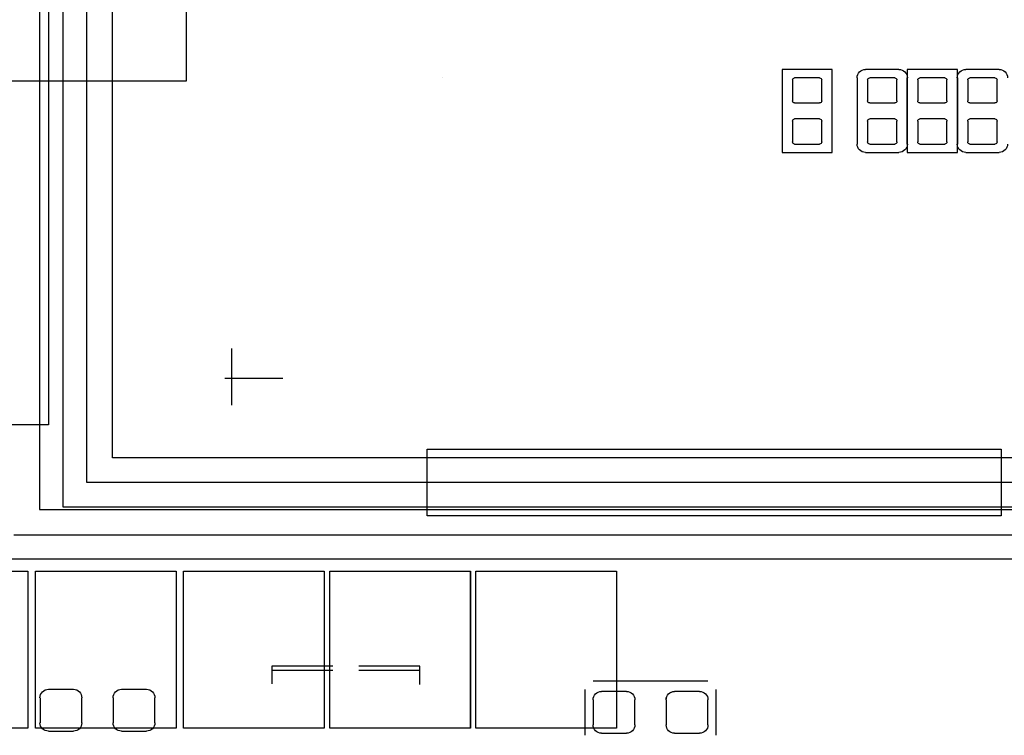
# Model space of a CAD drawing. Header units: inches. Extents: x -2.12 to 5.58, y -1.38 to 1.5.
# Tile 7 of 32: x -0.97 to -0.5, y -1.05 to -0.71. Entities that reach past the tile are written whole.
import ezdxf

# ---------------------------------------------------------------- set-up
doc = ezdxf.new("R2010")
doc.units = ezdxf.units.IN
doc.header["$MEASUREMENT"] = 0
for name, color, linetype in [('INTF_BLUE', 7, 'Continuous'), ('INTF_GREEN_1', 7, 'Continuous'), ('INTF_GREEN_3', 7, 'Continuous'), ('INTF_MAGENTA', 7, 'Continuous'), ('INTF_RED_1', 7, 'Continuous'), ('INTF_RED_3', 7, 'Continuous'), ('INTF_YELLOW_1', 7, 'Continuous'), ('INTF_YELLOW_2', 7, 'Continuous'), ('WHITE', 7, 'Continuous')]:
    doc.layers.add(name, color=color, linetype=linetype)

# ---------------------------------------------------------------- blocks, each defined once
blk = doc.blocks.new('98EA8F97E5111EFD411692EF2072D30E0DE05EA6$$$C906BBC760572095F726B39B13C9EDE80CDE5667')
at = {"color": 178}
blk.add_line((-19.5, -18.7, -1.6), (-19.5, -18.7, -1.8), dxfattribs=at)
blk = doc.blocks.new('S70CR100_SOC_SKT')
at = {"color": 0}
blk.add_blockref('98EA8F97E5111EFD411692EF2072D30E0DE05EA6$$$C906BBC760572095F726B39B13C9EDE80CDE5667', (0, 0), dxfattribs=at)
blk = doc.blocks.new('DDD71C7C7C9CF9294EF7B95702A5EAB48181DBE0$$$B8A4396250C5687B1D31E70758B30729E1AC4426')
at = {"layer": 'INTF_MAGENTA', "color": 6}
for p, q in [((-210.49, -107.751), (-210.083, -107.751)), ((-209.982, -107.751), (-209.372, -107.751)), ((-209.982, -108.759), (-209.982, -107.751)), ((-209.372, -107.751), (-209.372, -108.759)), ((-209.271, -107.751), (-208.864, -107.751)), ((-208.458, -107.751), (-207.848, -107.751)), ((-208.458, -108.759), (-208.458, -107.751)), ((-207.848, -107.751), (-207.848, -108.759)), ((-209.982, -107.852), (-209.982, -108.657)), ((-209.372, -108.657), (-209.372, -107.852)), ((-208.763, -107.852), (-208.763, -108.657)), ((-210.083, -108.759), (-210.49, -108.759)), ((-209.372, -108.759), (-209.982, -108.759)), ((-208.864, -108.759), (-209.271, -108.759)), ((-207.848, -108.759), (-208.458, -108.759)), ((-203.441, -115.23), (-203.441, -115.06)), ((-203.441, -115.06), (-202.698, -115.06)), ((-202.381, -115.06), (-201.638, -115.06)), ((-201.638, -115.06), (-201.638, -115.225)), ((-206.946, -115.189), (-205.549, -115.189)), ((-207.048, -115.849), (-207.048, -115.291)), ((-205.448, -115.291), (-205.448, -115.849))]:
    blk.add_line(p, q, dxfattribs=at)
for centre, start, end in [((-210.49, -107.852), 90, 180), ((-210.083, -107.852), 360, 90), ((-209.271, -107.852), 90, 180), ((-208.864, -107.852), 360, 90), ((-210.49, -108.657), 180, 270), ((-210.083, -108.657), 270, 0), ((-209.271, -108.657), 180, 270), ((-208.864, -108.657), 270, 0)]:
    blk.add_arc(centre, 0.102, start, end, dxfattribs=at)
at = {"layer": 'INTF_RED_1', "color": 1}
blk.add_line((-198.501, -113.411), (-244.602, -113.411), dxfattribs=at)
at = {"layer": 'WHITE', "color": 7}
for p, q in [((-210.464, -108.132), (-210.464, -107.878)), ((-210.439, -107.852), (-210.134, -107.852)), ((-210.109, -107.878), (-210.109, -108.132)), ((-209.855, -108.132), (-209.855, -107.878)), ((-209.829, -107.852), (-209.525, -107.852)), ((-209.499, -107.878), (-209.499, -108.132)), ((-209.245, -108.132), (-209.245, -107.878)), ((-209.22, -107.852), (-208.915, -107.852)), ((-208.89, -107.878), (-208.89, -108.132)), ((-208.331, -108.132), (-208.331, -107.878)), ((-208.305, -107.852), (-208.001, -107.852)), ((-207.975, -107.878), (-207.975, -108.132)), ((-210.134, -108.157), (-210.439, -108.157)), ((-209.525, -108.157), (-209.829, -108.157)), ((-208.915, -108.157), (-209.22, -108.157)), ((-208.001, -108.157), (-208.305, -108.157)), ((-210.464, -108.632), (-210.464, -108.378)), ((-210.439, -108.352), (-210.134, -108.352)), ((-210.109, -108.378), (-210.109, -108.632)), ((-209.855, -108.632), (-209.855, -108.378)), ((-209.829, -108.352), (-209.525, -108.352)), ((-209.499, -108.378), (-209.499, -108.632)), ((-209.245, -108.632), (-209.245, -108.378)), ((-209.22, -108.352), (-208.915, -108.352)), ((-208.89, -108.378), (-208.89, -108.632)), ((-208.331, -108.632), (-208.331, -108.378)), ((-208.305, -108.352), (-208.001, -108.352)), ((-207.975, -108.378), (-207.975, -108.632)), ((-210.134, -108.657), (-210.439, -108.657)), ((-209.525, -108.657), (-209.829, -108.657)), ((-208.915, -108.657), (-209.22, -108.657)), ((-208.001, -108.657), (-208.305, -108.657)), ((-206.845, -115.316), (-206.54, -115.316)), ((-205.956, -115.316), (-205.651, -115.316)), ((-200.114, -115.291), (-199.809, -115.291)), ((-199.225, -115.291), (-198.92, -115.291)), ((-206.946, -115.722), (-206.946, -115.418)), ((-206.439, -115.418), (-206.439, -115.722)), ((-206.058, -115.722), (-206.058, -115.418)), ((-205.549, -115.418), (-205.549, -115.722)), ((-200.215, -115.697), (-200.215, -115.392)), ((-199.708, -115.392), (-199.708, -115.697)), ((-199.327, -115.697), (-199.327, -115.392)), ((-198.819, -115.392), (-198.819, -115.697)), ((-206.54, -115.824), (-206.845, -115.824)), ((-205.651, -115.824), (-205.956, -115.824)), ((-199.809, -115.799), (-200.114, -115.799)), ((-198.92, -115.799), (-199.225, -115.799))]:
    blk.add_line(p, q, dxfattribs=at)
for centre, radius, start, end in [((-210.439, -107.878), 0.0254, 90, 180), ((-210.134, -107.878), 0.0254, 360, 90), ((-209.829, -107.878), 0.0254, 90, 180), ((-209.525, -107.878), 0.0254, 360, 90), ((-209.22, -107.878), 0.0254, 90, 180), ((-208.915, -107.878), 0.0254, 360, 90), ((-208.305, -107.878), 0.0254, 90, 180), ((-208.001, -107.878), 0.0254, 360, 90), ((-210.439, -108.132), 0.0254, 180, 270), ((-210.134, -108.132), 0.0254, 270, 0), ((-209.829, -108.132), 0.0254, 180, 270), ((-209.525, -108.132), 0.0254, 270, 0), ((-209.22, -108.132), 0.0254, 180, 270), ((-208.915, -108.132), 0.0254, 270, 0), ((-208.305, -108.132), 0.0254, 180, 270), ((-208.001, -108.132), 0.0254, 270, 0), ((-210.439, -108.378), 0.0254, 90, 180), ((-210.134, -108.378), 0.0254, 360, 90), ((-209.829, -108.378), 0.0254, 90, 180), ((-209.525, -108.378), 0.0254, 360, 90), ((-209.22, -108.378), 0.0254, 90, 180), ((-208.915, -108.378), 0.0254, 360, 90), ((-208.305, -108.378), 0.0254, 90, 180), ((-208.001, -108.378), 0.0254, 360, 90), ((-210.439, -108.632), 0.0254, 180, 270), ((-210.134, -108.632), 0.0254, 270, 0), ((-209.829, -108.632), 0.0254, 180, 270), ((-209.525, -108.632), 0.0254, 270, 0), ((-209.22, -108.632), 0.0254, 180, 270), ((-208.915, -108.632), 0.0254, 270, 0), ((-208.305, -108.632), 0.0254, 180, 270), ((-208.001, -108.632), 0.0254, 270, 0), ((-206.845, -115.418), 0.102, 90, 180), ((-206.54, -115.418), 0.102, 360, 90), ((-205.956, -115.418), 0.102, 90, 180), ((-205.651, -115.418), 0.102, 360, 90), ((-200.114, -115.392), 0.102, 90, 180), ((-199.809, -115.392), 0.102, 360, 90), ((-199.225, -115.392), 0.102, 90, 180), ((-198.92, -115.392), 0.102, 360, 90), ((-206.845, -115.722), 0.102, 180, 270), ((-206.54, -115.722), 0.102, 270, 0), ((-205.956, -115.722), 0.102, 180, 270), ((-205.651, -115.722), 0.102, 270, 0), ((-200.114, -115.697), 0.102, 180, 270), ((-199.809, -115.697), 0.102, 270, 0), ((-199.225, -115.697), 0.102, 180, 270), ((-198.92, -115.697), 0.102, 270, 0)]:
    blk.add_arc(centre, radius, start, end, dxfattribs=at)
blk = doc.blocks.new('S70CR100-TOP')
at = {"color": 0}
blk.add_blockref('DDD71C7C7C9CF9294EF7B95702A5EAB48181DBE0$$$B8A4396250C5687B1D31E70758B30729E1AC4426', (0, 0), dxfattribs=at)
blk = doc.blocks.new('3873F21D59116B9BB77B534D235B23D2048C078A$$$B8A4396250C5687B1D31E70758B30729E1AC4426')
at = {"layer": 'INTF_BLUE', "color": 5}
for p, q in [((-200.6016, -107.8865), (-200.6016, -100.9853)), ((-175.6004, -107.8865), (-200.6016, -107.8865)), ((-201.1505, -111.1435), (-201.1505, -111.832)), ((-201.0693, -111.5054), (-201.7714, -111.5054)), ((-204.1223, -113.8525), (-205.8337, -113.8525)), ((-205.8337, -113.8525), (-205.8337, -115.7635)), ((-204.1223, -115.7635), (-204.1223, -113.8525)), ((-202.3443, -113.8525), (-204.0557, -113.8525)), ((-204.0557, -113.8525), (-204.0557, -115.7635)), ((-202.3443, -115.7635), (-202.3443, -113.8525)), ((-200.5663, -113.8525), (-202.2777, -113.8525)), ((-202.2777, -113.8525), (-202.2777, -115.7635)), ((-200.5663, -115.7635), (-200.5663, -113.8525)), ((-198.7629, -113.8525), (-200.4743, -113.8525)), ((-200.4743, -113.8525), (-200.4743, -115.7635)), ((-198.7629, -115.7635), (-198.7629, -113.8525)), ((-198.6709, -113.8525), (-198.6709, -115.7635)), ((-196.9595, -113.8525), (-198.6709, -113.8525)), ((-205.8337, -115.7635), (-204.1223, -115.7635)), ((-204.0557, -115.7635), (-202.3443, -115.7635)), ((-202.2777, -115.7635), (-200.5663, -115.7635)), ((-200.4743, -115.7635), (-198.7629, -115.7635)), ((-198.6709, -115.7635), (-196.9595, -115.7635))]:
    blk.add_line(p, q, dxfattribs=at)
at = {"layer": 'INTF_RED_3', "color": 1}
for p, q in [((-199.39, -112.776), (-199.39, -78.486)), ((-245.237, -112.776), (-199.39, -112.776))]:
    blk.add_line(p, q, dxfattribs=at)
blk = doc.blocks.new('S70CR100-BOT')
at = {"color": 0}
blk.add_blockref('3873F21D59116B9BB77B534D235B23D2048C078A$$$B8A4396250C5687B1D31E70758B30729E1AC4426', (0, 0), dxfattribs=at)
blk = doc.blocks.new('31673240982F5778DC3FB12357F58391CCFCB263$$$B8A4396250C5687B1D31E70758B30729E1AC4426')
at = {"layer": 'INTF_GREEN_1', "color": 3}
for p, q in [((-199.1018, -113.0747), (-199.1018, -78.1847)), ((-199.7018, -112.4747), (-199.7018, -78.7847)), ((-201.1505, -111.1435), (-201.1505, -111.832)), ((-201.0693, -111.5054), (-201.7714, -111.5054)), ((-203.5293, -112.3683), (-210.5143, -112.3683)), ((-210.5143, -112.3683), (-210.5143, -113.1811)), ((-203.5293, -113.1811), (-203.5293, -112.3683)), ((-244.9488, -112.4747), (-199.7018, -112.4747)), ((-245.5488, -113.0747), (-199.1018, -113.0747)), ((-210.5143, -113.1811), (-203.5293, -113.1811)), ((-204.1223, -113.8525), (-205.8337, -113.8525)), ((-205.8337, -113.8525), (-205.8337, -115.7635)), ((-204.1223, -115.7635), (-204.1223, -113.8525)), ((-202.3443, -113.8525), (-204.0557, -113.8525)), ((-204.0557, -113.8525), (-204.0557, -115.7635)), ((-202.3443, -115.7635), (-202.3443, -113.8525)), ((-200.5663, -113.8525), (-202.2777, -113.8525)), ((-202.2777, -113.8525), (-202.2777, -115.7635)), ((-200.5663, -115.7635), (-200.5663, -113.8525)), ((-198.7629, -113.8525), (-200.4743, -113.8525)), ((-200.4743, -113.8525), (-200.4743, -115.7635)), ((-198.7629, -115.7635), (-198.7629, -113.8525)), ((-198.6709, -113.8525), (-198.6709, -115.7635)), ((-196.9595, -113.8525), (-198.6709, -113.8525)), ((-205.8337, -115.7635), (-204.1223, -115.7635)), ((-204.0557, -115.7635), (-202.3443, -115.7635)), ((-202.2777, -115.7635), (-200.5663, -115.7635)), ((-200.4743, -115.7635), (-198.7629, -115.7635)), ((-198.6709, -115.7635), (-196.9595, -115.7635))]:
    blk.add_line(p, q, dxfattribs=at)
at = {"layer": 'INTF_YELLOW_2', "color": 2}
for p, q in [((-201.1505, -111.1435), (-201.1505, -111.832)), ((-201.0693, -111.5054), (-201.7714, -111.5054)), ((-204.1223, -113.8525), (-205.8337, -113.8525)), ((-205.8337, -113.8525), (-205.8337, -115.7635)), ((-204.1223, -115.7635), (-204.1223, -113.8525)), ((-202.3443, -113.8525), (-204.0557, -113.8525)), ((-204.0557, -113.8525), (-204.0557, -115.7635)), ((-202.3443, -115.7635), (-202.3443, -113.8525)), ((-200.5663, -113.8525), (-202.2777, -113.8525)), ((-202.2777, -113.8525), (-202.2777, -115.7635)), ((-200.5663, -115.7635), (-200.5663, -113.8525)), ((-198.7629, -113.8525), (-200.4743, -113.8525)), ((-200.4743, -113.8525), (-200.4743, -115.7635)), ((-198.7629, -115.7635), (-198.7629, -113.8525)), ((-198.6709, -113.8525), (-198.6709, -115.7635)), ((-196.9595, -113.8525), (-198.6709, -113.8525)), ((-205.8337, -115.7635), (-204.1223, -115.7635)), ((-204.0557, -115.7635), (-202.3443, -115.7635)), ((-202.2777, -115.7635), (-200.5663, -115.7635)), ((-200.4743, -115.7635), (-198.7629, -115.7635)), ((-198.6709, -115.7635), (-196.9595, -115.7635))]:
    blk.add_line(p, q, dxfattribs=at)
blk = doc.blocks.new('S70CR110-BOT')
at = {"color": 0}
blk.add_blockref('31673240982F5778DC3FB12357F58391CCFCB263$$$B8A4396250C5687B1D31E70758B30729E1AC4426', (0, 0), dxfattribs=at)
blk = doc.blocks.new('FE1B2A364973CD4E62792E9A41617DEF1B491828$$$B8A4396250C5687B1D31E70758B30729E1AC4426')
at = {"layer": 'INTF_GREEN_3', "color": 3}
for p, q in [((-210.464, -108.132), (-210.464, -107.878)), ((-210.439, -107.852), (-210.134, -107.852)), ((-210.109, -107.878), (-210.109, -108.132)), ((-209.855, -108.132), (-209.855, -107.878)), ((-209.829, -107.852), (-209.525, -107.852)), ((-209.499, -107.878), (-209.499, -108.132)), ((-209.245, -108.132), (-209.245, -107.878)), ((-209.22, -107.852), (-208.915, -107.852)), ((-208.89, -107.878), (-208.89, -108.132)), ((-208.331, -108.132), (-208.331, -107.878)), ((-208.305, -107.852), (-208.001, -107.852)), ((-207.975, -107.878), (-207.975, -108.132)), ((-210.134, -108.157), (-210.439, -108.157)), ((-209.525, -108.157), (-209.829, -108.157)), ((-208.915, -108.157), (-209.22, -108.157)), ((-208.001, -108.157), (-208.305, -108.157)), ((-210.464, -108.632), (-210.464, -108.378)), ((-210.439, -108.352), (-210.134, -108.352)), ((-210.109, -108.378), (-210.109, -108.632)), ((-209.855, -108.632), (-209.855, -108.378)), ((-209.829, -108.352), (-209.525, -108.352)), ((-209.499, -108.378), (-209.499, -108.632)), ((-209.245, -108.632), (-209.245, -108.378)), ((-209.22, -108.352), (-208.915, -108.352)), ((-208.89, -108.378), (-208.89, -108.632)), ((-208.331, -108.632), (-208.331, -108.378)), ((-208.305, -108.352), (-208.001, -108.352)), ((-207.975, -108.378), (-207.975, -108.632)), ((-210.134, -108.657), (-210.439, -108.657)), ((-209.525, -108.657), (-209.829, -108.657)), ((-208.915, -108.657), (-209.22, -108.657)), ((-208.001, -108.657), (-208.305, -108.657)), ((-206.845, -115.316), (-206.54, -115.316)), ((-205.956, -115.316), (-205.651, -115.316)), ((-200.114, -115.291), (-199.809, -115.291)), ((-199.225, -115.291), (-198.92, -115.291)), ((-206.946, -115.722), (-206.946, -115.418)), ((-206.439, -115.418), (-206.439, -115.722)), ((-206.058, -115.722), (-206.058, -115.418)), ((-205.549, -115.418), (-205.549, -115.722)), ((-200.215, -115.697), (-200.215, -115.392)), ((-199.708, -115.392), (-199.708, -115.697)), ((-199.327, -115.697), (-199.327, -115.392)), ((-198.819, -115.392), (-198.819, -115.697)), ((-206.54, -115.824), (-206.845, -115.824)), ((-205.651, -115.824), (-205.956, -115.824)), ((-199.809, -115.799), (-200.114, -115.799)), ((-198.92, -115.799), (-199.225, -115.799))]:
    blk.add_line(p, q, dxfattribs=at)
for centre, radius, start, end in [((-210.439, -107.878), 0.0254, 90, 180), ((-210.134, -107.878), 0.0254, 360, 90), ((-209.829, -107.878), 0.0254, 90, 180), ((-209.525, -107.878), 0.0254, 360, 90), ((-209.22, -107.878), 0.0254, 90, 180), ((-208.915, -107.878), 0.0254, 360, 90), ((-208.305, -107.878), 0.0254, 90, 180), ((-208.001, -107.878), 0.0254, 360, 90), ((-210.439, -108.132), 0.0254, 180, 270), ((-210.134, -108.132), 0.0254, 270, 0), ((-209.829, -108.132), 0.0254, 180, 270), ((-209.525, -108.132), 0.0254, 270, 0), ((-209.22, -108.132), 0.0254, 180, 270), ((-208.915, -108.132), 0.0254, 270, 0), ((-208.305, -108.132), 0.0254, 180, 270), ((-208.001, -108.132), 0.0254, 270, 0), ((-210.439, -108.378), 0.0254, 90, 180), ((-210.134, -108.378), 0.0254, 360, 90), ((-209.829, -108.378), 0.0254, 90, 180), ((-209.525, -108.378), 0.0254, 360, 90), ((-209.22, -108.378), 0.0254, 90, 180), ((-208.915, -108.378), 0.0254, 360, 90), ((-208.305, -108.378), 0.0254, 90, 180), ((-208.001, -108.378), 0.0254, 360, 90), ((-210.439, -108.632), 0.0254, 180, 270), ((-210.134, -108.632), 0.0254, 270, 0), ((-209.829, -108.632), 0.0254, 180, 270), ((-209.525, -108.632), 0.0254, 270, 0), ((-209.22, -108.632), 0.0254, 180, 270), ((-208.915, -108.632), 0.0254, 270, 0), ((-208.305, -108.632), 0.0254, 180, 270), ((-208.001, -108.632), 0.0254, 270, 0), ((-206.845, -115.418), 0.102, 90, 180), ((-206.54, -115.418), 0.102, 360, 90), ((-205.956, -115.418), 0.102, 90, 180), ((-205.651, -115.418), 0.102, 360, 90), ((-200.114, -115.392), 0.102, 90, 180), ((-199.809, -115.392), 0.102, 360, 90), ((-199.225, -115.392), 0.102, 90, 180), ((-198.92, -115.392), 0.102, 360, 90), ((-206.845, -115.722), 0.102, 180, 270), ((-206.54, -115.722), 0.102, 270, 0), ((-205.956, -115.722), 0.102, 180, 270), ((-205.651, -115.722), 0.102, 270, 0), ((-200.114, -115.697), 0.102, 180, 270), ((-199.809, -115.697), 0.102, 270, 0), ((-199.225, -115.697), 0.102, 180, 270), ((-198.92, -115.697), 0.102, 270, 0)]:
    blk.add_arc(centre, radius, start, end, dxfattribs=at)
at = {"layer": 'INTF_YELLOW_1', "color": 2}
for p, q in [((-198.813, -77.763), (-198.813, -113.104)), ((-198.92, -105.086), (-198.92, -112.071)), ((-210.49, -107.751), (-210.083, -107.751)), ((-209.982, -107.751), (-209.372, -107.751)), ((-209.982, -108.759), (-209.982, -107.751)), ((-209.372, -107.751), (-209.372, -108.759)), ((-209.271, -107.751), (-208.864, -107.751)), ((-208.458, -107.751), (-207.848, -107.751)), ((-208.458, -108.759), (-208.458, -107.751)), ((-207.848, -107.751), (-207.848, -108.759)), ((-209.982, -107.852), (-209.982, -108.657)), ((-209.372, -108.657), (-209.372, -107.852)), ((-208.763, -107.852), (-208.763, -108.657)), ((-210.083, -108.759), (-210.49, -108.759)), ((-209.372, -108.759), (-209.982, -108.759)), ((-208.864, -108.759), (-209.271, -108.759)), ((-207.848, -108.759), (-208.458, -108.759)), ((-198.92, -112.071), (-198.107, -112.071)), ((-198.813, -113.104), (-244.314, -113.104)), ((-198.213, -113.704), (-244.914, -113.704)), ((-203.441, -115.155), (-203.441, -115.009)), ((-203.441, -115.009), (-202.698, -115.009)), ((-202.381, -115.009), (-201.638, -115.009)), ((-201.638, -115.009), (-201.638, -115.171)), ((-206.946, -115.189), (-205.549, -115.189)), ((-207.048, -115.849), (-207.048, -115.291)), ((-205.448, -115.291), (-205.448, -115.849))]:
    blk.add_line(p, q, dxfattribs=at)
for centre, start, end in [((-210.49, -107.852), 90, 180), ((-210.083, -107.852), 360, 90), ((-209.271, -107.852), 90, 180), ((-208.864, -107.852), 360, 90), ((-210.49, -108.657), 180, 270), ((-210.083, -108.657), 270, 0), ((-209.271, -108.657), 180, 270), ((-208.864, -108.657), 270, 0)]:
    blk.add_arc(centre, 0.102, start, end, dxfattribs=at)
blk = doc.blocks.new('S70CR110-TOP')
at = {"color": 0}
blk.add_blockref('FE1B2A364973CD4E62792E9A41617DEF1B491828$$$B8A4396250C5687B1D31E70758B30729E1AC4426', (0, 0), dxfattribs=at)
blk = doc.blocks.new('S70CR100_STACK_ASSY_ASM')
at = {"color": 0, "extrusion": (0, 0, -1), "rotation": 1.14827544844e-05}
blk.add_blockref('S70CR100-TOP', (223.214, 89.15), dxfattribs=at)
at = {"color": 0, "extrusion": (0, 0, -1)}
for name, p in [('S70CR110-BOT', (223.214, 89.15, -1)), ('S70CR100-BOT', (223.215, 89.15, -1)), ('S70CR110-TOP', (223.214, 89.15))]:
    blk.add_blockref(name, p, dxfattribs=at)
at = {"color": 0}
blk.add_blockref('S70CR100_SOC_SKT', (0, 0), dxfattribs=at)

msp = doc.modelspace()

# ---------------------------------------------------------------- block references
at = {"xscale": 0.0393700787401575, "yscale": 0.0393700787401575, "zscale": 0.0393700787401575}
msp.add_blockref('S70CR100_STACK_ASSY_ASM', (0, 0), dxfattribs=at)

doc.saveas('drawing.dxf')
